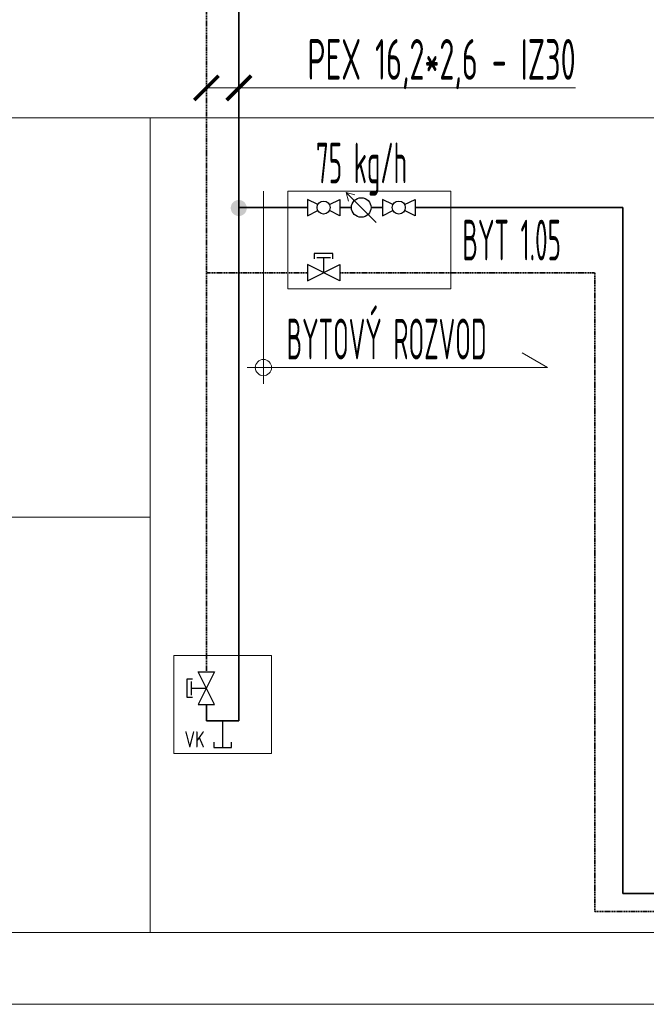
# Model space of a CAD drawing. Header units: millimetres. Extents: x 1279 to 58476, y -6899 to 74987.
# Tile 157 of 157: x 40819 to 42741, y -6899 to -3878. Entities that reach past the tile are written whole.
import ezdxf
from ezdxf.enums import TextEntityAlignment as Align

# ---------------------------------------------------------------- set-up
doc = ezdxf.new("R2010")
doc.units = ezdxf.units.MM
for name, pattern in [('phl_thick', [0]), ('VERDECKT', [9.525, 6.35, -3.175]), ('ČÁRKOVANÁ', [0.75, 0.5, -0.25])]:
    doc.linetypes.add(name, pattern=pattern)
for name, color, linetype, lineweight in [('JS_VYT_POPIS - OBECNĚ', 7, 'Continuous', 5), ('UT_KOTY - DIMENZE', 7, 'Continuous', 5), ('UT_POTRUBI - ZPÁTEČKA', 5, 'ČÁRKOVANÁ', 35), ('UT_SCHÉMA_POPIS', 7, 'VERDECKT', 5), ('UT_SCHÉMA_PŘÍVOD', 10, 'Continuous', 35), ('UT_SCHÉMA_SYMBOLY', 7, 'Continuous', 25), ('UT_ZAŘÍZENÍ - ZDROJ', 3, 'Continuous', 35), ('VZT_50 POPIS - OBECNE', 7, 'Continuous', 5)]:
    doc.layers.add(name, color=color, linetype=linetype, lineweight=lineweight)
doc.styles.add('ISO 2.5', font='isocp.shx', dxfattribs={"width": 0.8, "height": 2.5})
doc.styles.add('ISOCP 2.5', font='isocp.shx', dxfattribs={"width": 0.6, "height": 2.5})
doc.styles.add('VZT_POPIS', font='isocp.shx', dxfattribs={"width": 0.6, "height": 125})

# ---------------------------------------------------------------- blocks, each defined once
blk = doc.blocks.new('_ArchTick')
at = {"color": 0, "linetype": 'ByBlock', "const_width": 0.15}
blk.add_lwpolyline([(-0.5, -0.5), (0.5, 0.5)], dxfattribs=at)

msp = doc.modelspace()

# ---------------------------------------------------------------- hatches: boundary and pattern name
at = {"layer": 'UT_SCHÉMA_PŘÍVOD'}
msp.add_hatch(color=256, dxfattribs=at).paths.add_polyline_path([(41515.5, -4455.5, -1), (41466.2, -4455.5, -1)])

# ---------------------------------------------------------------- linework, layer by layer
at = {"layer": 'UT_KOTY - DIMENZE'}
for points in [[(41391.5, -4087), (41659.1, -4087)], [(41491.5, -4087), (41659.1, -4087)], [(41659.1, -4087), (42524.2, -4087)]]:
    msp.add_lwpolyline(points, dxfattribs=at)
at = {"layer": 'UT_POTRUBI - ZPÁTEČKA', "ltscale": 7}
for p, q in [((41391.5, -784.8), (41391.5, -5879)), ((41701.2, -4654), (41391.5, -4654)), ((41801.2, -4654), (42583.4, -4654)), ((42583.4, -4654), (42583.4, -6613.8)), ((42583.4, -6613.8), (47791.7, -6613.8))]:
    msp.add_line(p, q, dxfattribs=at)
at = {"layer": 'UT_SCHÉMA_PŘÍVOD'}
for p, q in [((41491.5, -688.9), (41491.5, -6029)), ((41701.2, -4454), (41491.5, -4454)), ((41836.5, -4454), (41801.2, -4454)), ((41931.7, -4454), (41896.5, -4454)), ((42031.7, -4454), (42668.7, -4454)), ((42668.7, -4454), (42668.7, -6559.4)), ((41391.5, -6029), (41391.5, -5979)), ((41491.5, -6029), (41391.5, -6029)), ((42668.7, -6559.4), (47858.7, -6559.4))]:
    msp.add_line(p, q, dxfattribs=at)
at = {"layer": 'UT_SCHÉMA_SYMBOLY'}
for p, q in [((41733.3, -4445), (41701.2, -4429)), ((41701.2, -4429), (41701.2, -4479)), ((41769.1, -4445), (41801.2, -4429)), ((41801.2, -4429), (41801.2, -4479)), ((41963.8, -4445), (41931.7, -4429)), ((41931.7, -4429), (41931.7, -4479)), ((41999.6, -4445), (42031.7, -4429)), ((42031.7, -4429), (42031.7, -4479)), ((41701.2, -4479), (41733.3, -4462.9)), ((41801.2, -4479), (41769.1, -4462.9)), ((41931.7, -4479), (41963.8, -4462.9)), ((42031.7, -4479), (41999.6, -4462.9)), ((41779.8, -4594.9), (41722.6, -4594.9)), ((41722.6, -4594.9), (41722.6, -4611.8)), ((41772.2, -4608), (41730.2, -4608)), ((41751.2, -4608), (41751.2, -4654)), ((41779.8, -4611.8), (41779.8, -4594.9)), ((41801.2, -4679), (41701.2, -4629)), ((41701.2, -4679), (41801.2, -4629)), ((41701.2, -4629), (41701.2, -4679)), ((41801.2, -4629), (41801.2, -4679)), ((41416.5, -5979), (41366.5, -5879)), ((41416.5, -5879), (41366.5, -5979)), ((41366.5, -5879), (41416.5, -5879)), ((41332.4, -5957.6), (41332.4, -5900.4)), ((41332.4, -5900.4), (41349.3, -5900.4)), ((41345.5, -5950), (41345.5, -5908)), ((41345.5, -5929), (41391.5, -5929)), ((41349.3, -5957.6), (41332.4, -5957.6)), ((41366.5, -5979), (41416.5, -5979)), ((41441.5, -6110.9), (41441.5, -6029)), ((41414.5, -6094.9), (41414.5, -6110.9)), ((41468.5, -6110.9), (41468.5, -6094.9)), ((41414.5, -6110.9), (41468.5, -6110.9))]:
    msp.add_line(p, q, dxfattribs=at)
for centre, radius in [((41751.2, -4454), 20), ((41866.5, -4454), 30), ((41981.7, -4454), 20)]:
    msp.add_circle(centre, radius, dxfattribs=at)
at = {"layer": 'UT_ZAŘÍZENÍ - ZDROJ', "linetype": 'Continuous', "lineweight": 5}
for p, q in [((41641.5, -4704), (41641.5, -4404)), ((41641.5, -4404), (42141.5, -4404)), ((42141.5, -4404), (42141.5, -4704)), ((42141.5, -4704), (41641.5, -4704)), ((41291.5, -6129), (41291.5, -5829)), ((41291.5, -5829), (41591.5, -5829)), ((41591.5, -5829), (41591.5, -6129)), ((41591.5, -6129), (41291.5, -6129))]:
    msp.add_line(p, q, dxfattribs=at)
at = {"layer": 'VZT_50 POPIS - OBECNE', "linetype": 'phl_thick'}
for p, q in [((1278.8, -4179), (52959, -4179)), ((41219.5, -4179), (41219.5, -6679)), ((41566.5, -4995.1), (41566.5, -4404)), ((41912.7, -4500.3), (41820.2, -4407.7)), ((41820.2, -4407.7), (41846.9, -4414.9)), ((41912.7, -4500.3), (41820.2, -4407.7)), ((41820.2, -4407.7), (41827.4, -4434.5)), ((42437.7, -4945.1), (42359.8, -4900.1)), ((41516.5, -4945.1), (42437.7, -4945.1)), ((41219.5, -5404), (39935.1, -5404)), ((7635.5, -6679), (52959, -6679)), ((7635.5, -6899), (52959, -6899))]:
    msp.add_line(p, q, dxfattribs=at)
msp.add_circle((41566.5, -4945.1), 25, dxfattribs=at)

# ---------------------------------------------------------------- block references
at = {"layer": 'UT_KOTY - DIMENZE', "xscale": 75, "yscale": 75, "zscale": 75}
for p, rotation in [((41391.5, -4087), 179.9999999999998), ((41491.5, -4087), 180)]:
    msp.add_blockref('_ArchTick', p, dxfattribs=dict(at, rotation=rotation))

# ---------------------------------------------------------------- texts
at = {"layer": 'JS_VYT_POPIS - OBECNĚ', "style": 'VZT_POPIS', "width": 0.5}
msp.add_text('75 kg/h', height=125, dxfattribs=at).set_placement((41867.3, -4417.2), align=Align.BOTTOM_CENTER)
msp.add_text('BYT 1.05', height=125, dxfattribs=at).set_placement((42479, -4554), align=Align.MIDDLE_RIGHT)
msp.add_text('BYTOVÝ ROZVOD', height=125, dxfattribs=at).set_placement((42251.3, -4957.6), align=Align.BOTTOM_RIGHT)
at = {"layer": 'UT_KOTY - DIMENZE', "insert": (42524.2, -3937), "char_height": 125, "attachment_point": 3, "style": 'ISOCP 2.5'}
msp.add_mtext('PEX 16,2*2,6 - IZ30', dxfattribs=at)
at = {"layer": 'UT_SCHÉMA_POPIS', "style": 'ISO 2.5', "width": 0.8}
msp.add_text('VK', height=50, dxfattribs=at).set_placement((41355.4, -6125.9), align=Align.BOTTOM_CENTER)

doc.saveas('drawing.dxf')
